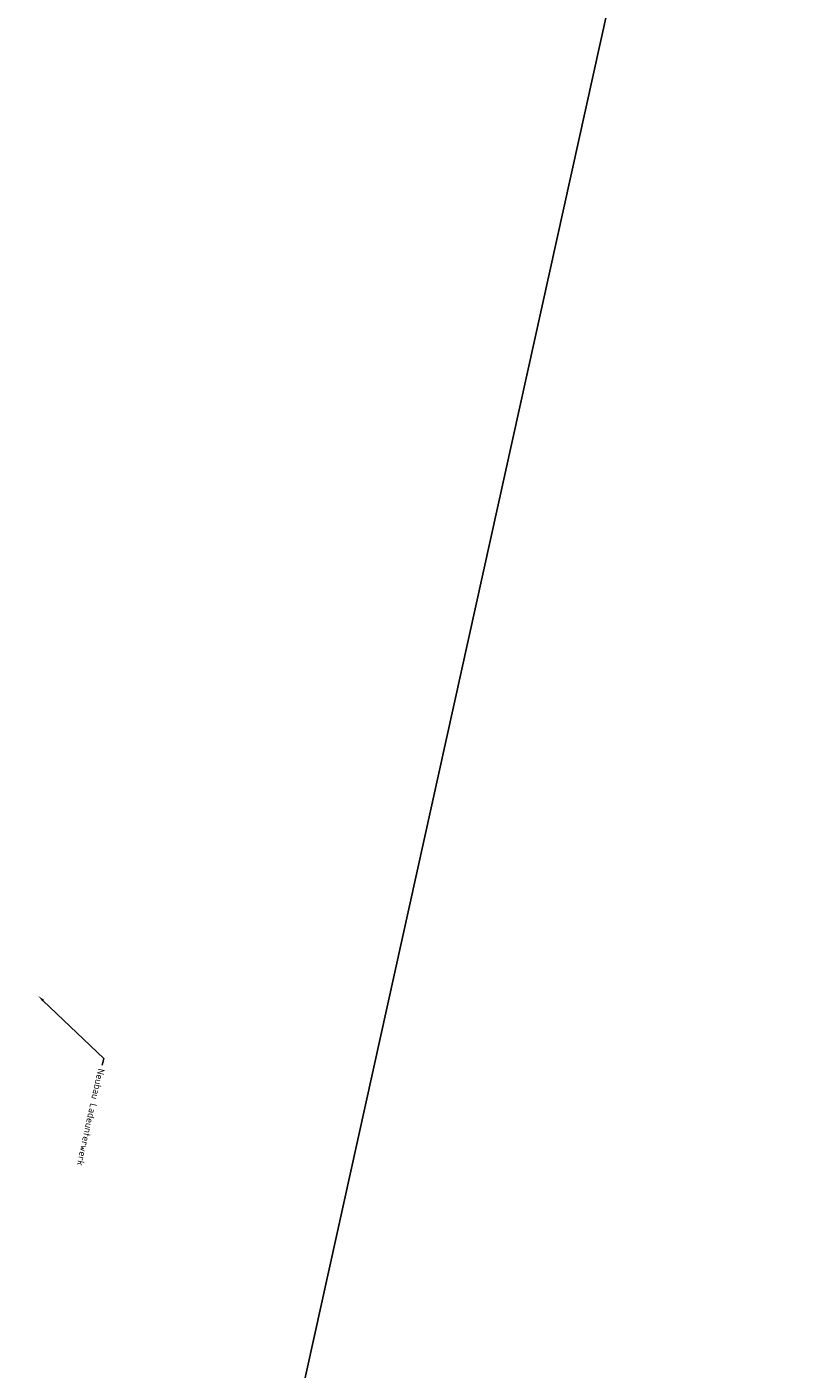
# Model space of a CAD drawing. Header units: metres. Extents: x 3435802 to 3436108, y 5439745 to 5440270.
# Tile 2 of 5: x 3435995 to 3436108, y 5439897 to 5440090. Entities that reach past the tile are written whole.
import ezdxf
from ezdxf import colors
from ezdxf.entities.mleader import LeaderData, LeaderLine
from ezdxf.math import Vec2, Vec3

# ---------------------------------------------------------------- set-up
doc = ezdxf.new("R2010")
doc.units = ezdxf.units.M
doc.layers.add('LAYOUT Ansichtsfenster', color=5, linetype='Continuous')
doc.layers.add('TAN LUw', color=204, linetype='Continuous')
doc.styles.get("Standard").update_dxf_attribs({"font": 'isocpeur.ttf'})

msp = doc.modelspace()

# ---------------------------------------------------------------- leaders
at = {"layer": 'TAN LUw'}
ml = msp.add_multileader_mtext('Standard', dxfattribs=at)
ml.set_content('Neubau Ladeunterwerk', color=256)
ml.set_leader_properties()
ml.build(insert=Vec2(0, 0))
ml.multileader.update_dxf_attribs({"has_text_frame": 1, "dogleg_length": 1, "arrow_head_size": 1})
ctx = ml.context
ctx.base_point, ctx.char_height, ctx.arrow_head_size, ctx.landing_gap_size, ctx.plane_origin, ctx.plane_x_axis, ctx.plane_y_axis = Vec3(3436006.26, 5439940.63), 1, 1, 0.5, Vec3(3436015.63, 5439963.93), Vec3(-0.215843, -0.976428), Vec3(0.976428, -0.215843)
notes = []
notes.append((ctx, [(0, (1, 1, 0), (3436006.48, 5439941.61), (-0.215843, -0.976428), 1, [(0, [(3435997.07, 5439950.6)], 0, [])])]))
ctx.mtext.insert, ctx.mtext.text_direction, ctx.mtext.flow_direction = Vec3(3436006.64, 5439940.03), Vec3(-0.215843, -0.976428), 5
ctx.mtext.has_bg_fill, ctx.mtext.bg_color, ctx.mtext.bg_scale_factor, ctx.mtext.bg_transparency, ctx.mtext.use_window_bg_color = 1, -1027028792, 1.5, 0, 1
for ctx, leaders in notes:
    for number, flags, end, landing, length, lines in leaders:
        leader = LeaderData()
        leader.index, (leader.has_last_leader_line, leader.has_dogleg_vector, leader.attachment_direction) = number, flags
        leader.last_leader_point, leader.dogleg_vector, leader.dogleg_length = Vec3(end), Vec3(landing), length
        for number, points, colour, breaks in lines:
            line = LeaderLine()
            line.index, line.vertices, line.color, line.breaks = number, Vec3.list(points), colors.encode_raw_color(colour), breaks
            leader.lines.append(line)
        ctx.leaders.append(leader)

# ---------------------------------------------------------------- next in the draw order: linework, layer by layer
at = {"layer": 'LAYOUT Ansichtsfenster'}
msp.add_lwpolyline([(3436108.27, 5440225.51), (3436001.96, 5439744.62), (3435801.79, 5439788.86), (3435908.1, 5440269.76)], close=True, dxfattribs=at)

doc.saveas('drawing.dxf')
